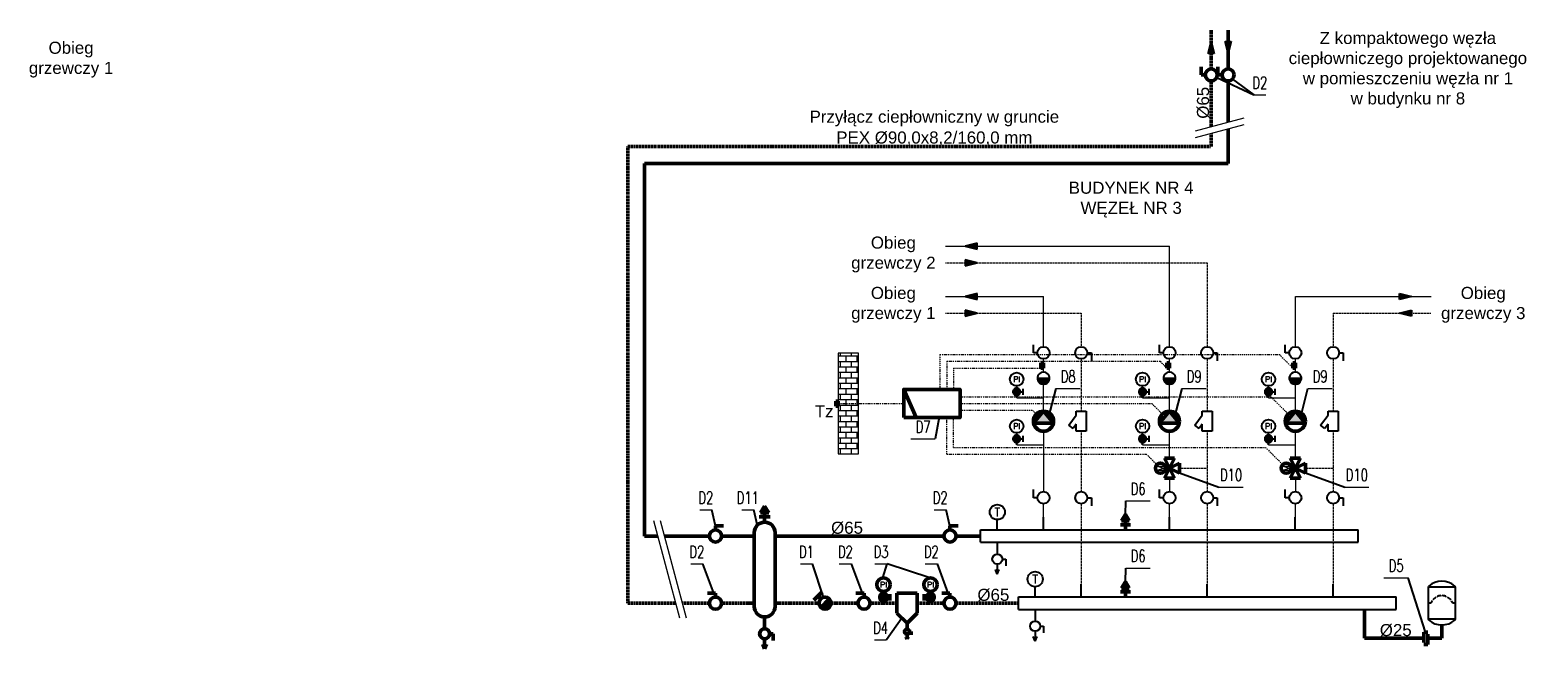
# Model space of a CAD drawing. Header units: centimetres. Extents: x -492 to 10898, y 46 to 4576.
# Tile 8 of 8: x 8653 to 10898, y 898 to 1821. Entities that reach past the tile are written whole.
import ezdxf
from ezdxf.enums import TextEntityAlignment as Align

# ---------------------------------------------------------------- set-up
doc = ezdxf.new("R2010")
doc.units = ezdxf.units.CM
doc.header["$LTSCALE"] = 3
doc.linetypes.add('DASHDOT', pattern=[1, 0.5, -0.25, 0, -0.25])
doc.linetypes.add('DASHED', pattern=[0.75, 0.5, -0.25])
for name, color, linetype, lineweight in [('2DH_DESC', 7, 'Continuous', 9), ('2DH_OBJ', 41, 'Continuous', 25), ('2DH_PLS', 252, 'Continuous', 25), ('2DH_PLS_bezp', 6, 'Continuous', 50), ('2DH_PLS_p', 170, 'DASHED', 50), ('2DH_PLS_sygn', 3, 'DASHDOT', 15), ('2DH_PLS_z', 240, 'Continuous', 50), ('_Opis', 7, 'Continuous', 5)]:
    doc.layers.add(name, color=color, linetype=linetype, lineweight=lineweight)
doc.styles.add('CP_ATTR', font='romans.shx')
doc.styles.get("Standard").update_dxf_attribs({"font": 'arial.ttf'})
doc.dimstyles.new('ISO-CP', dxfattribs={"dimtxt": 2.5, "dimasz": 2.5, "dimexe": 1.25, "dimexo": 0.625, "dimtad": 1, "dimtxsty": 'Standard', "dimcen": 2.5, "dimadec": 0, "dimazin": 0, "dimtfac": 1, "dimtmove": 0, "dimatfit": 3, "dimfxl": 1, "dimarcsym": 0})

# ---------------------------------------------------------------- blocks, each defined once
blk = doc.blocks.new('CPHS_873')
for p, q in [((0, 0.3), (0, 0.5)), ((0, 0.5), (0.4, 0.5))]:
    blk.add_line(p, q)
blk.add_circle((0, 0), 0.3)
at = {"linetype": 'ByBlock', "style": 'CP_ATTR', "flags": 9}
for tag, p in [('TEMPERATURE', (-0.091225, -0.018455)), ('CHARACTER', (-0.091225, -0.018386)), ('ORDER-NO', (-0.091225, -0.018646)), ('NAME', (-0.091225, -0.018268)), ('FLOW', (-0.091225, -0.018327)), ('NUMBER', (-0.091225, -0.018513)), ('PRODUCT-TYPE', (-0.091225, -0.018578)), ('OTHER', (-0.091035, -0.018268)), ('PN', (-0.091038, -0.018327)), ('PRODUCER', (-0.090947, -0.018327)), ('VOLTAGE', (-0.090856, -0.018517)), ('ARTICLE', (-0.09083, -0.018257)), ('WEIGHT', (-0.090799, -0.018389)), ('GROUP', (-0.090788, -0.018453)), ('POWER', (-0.090786, -0.018654)), ('DN', (-0.090641, -0.018588))]:
    blk.add_attdef(tag, text='', height=0.00005, dxfattribs=at).set_placement(p, align=Align.MIDDLE_LEFT)
blk = doc.blocks.new('CPHS_115')
blk.add_hatch(color=256).paths.add_polyline_path([(-0.039, 0.3), (-0.116, 0.28), (-0.184, 0.24), (-0.24, 0.184), (-0.28, 0.116), (-0.3, 0.039), (-0.3, -0.039), (-0.28, -0.116), (-0.24, -0.184), (-0.184, -0.24), (-0.116, -0.28), (-0.039, -0.3), (0, -0.3), (0, 0.3)])
blk.add_line((0, 0.3), (0, -0.3))
blk.add_lwpolyline([(-0.039, 0.3), (-0.116, 0.28), (-0.184, 0.24), (-0.24, 0.184), (-0.28, 0.116), (-0.3, 0.039), (-0.3, -0.039), (-0.28, -0.116), (-0.24, -0.184), (-0.184, -0.24), (-0.116, -0.28), (-0.039, -0.3), (0.039, -0.3), (0.116, -0.28), (0.184, -0.24), (0.24, -0.184), (0.28, -0.116), (0.3, -0.039), (0.3, 0.039), (0.28, 0.116), (0.24, 0.184), (0.184, 0.24), (0.116, 0.28), (0.039, 0.3)], close=True)
at = {"linetype": 'ByBlock', "style": 'CP_ATTR', "flags": 9}
for tag, p in [('NAME', (-0.092, -0.018)), ('GROUP', (-0.092, -0.018)), ('NUMBER', (-0.092, -0.019)), ('PRODUCER', (-0.092, -0.018)), ('ARTICLE', (-0.092, -0.018)), ('CHARACTER', (-0.092, -0.018)), ('PN', (-0.092, -0.018)), ('TEMPERATURE', (-0.092, -0.018)), ('FLOW', (-0.092, -0.018)), ('VOLTAGE', (-0.092, -0.019)), ('WEIGHT', (-0.092, -0.018)), ('OTHER', (-0.092, -0.018)), ('PRODUCT-TYPE', (-0.092, -0.019)), ('ORDER-NO', (-0.092, -0.019)), ('POWER', (-0.092, -0.019)), ('DN', (-0.091, -0.019))]:
    blk.add_attdef(tag, text='', height=0.00005, dxfattribs=at).set_placement(p, align=Align.MIDDLE_LEFT)
blk = doc.blocks.new('CPHS_190')
for p, q in [((-0.5, -0.25), (-0.5, 0.25)), ((-0.5, 0.25), (0.5, 0.25)), ((0.5, 0.25), (0.5, -0.25)), ((-0.304574, -0.25), (-0.5, -0.25)), ((0.195406, -0.620581), (-0.304574, -0.25)), ((0.15, -0.25), (0.356586, -0.40312)), ((0.5, -0.25), (0.15, -0.25)), ((0.356586, -0.40312), (0.195406, -0.620581))]:
    blk.add_line(p, q)
at = {"linetype": 'ByBlock', "style": 'CP_ATTR', "flags": 9}
for tag, p in [('TEMPERATURE', (-0.091948, -0.018461)), ('CHARACTER', (-0.091948, -0.018392)), ('ORDER-NO', (-0.091948, -0.018653)), ('NAME', (-0.091948, -0.018275)), ('FLOW', (-0.091948, -0.018333)), ('NUMBER', (-0.091948, -0.01852)), ('PRODUCT-TYPE', (-0.091948, -0.018585)), ('OTHER', (-0.091758, -0.018275)), ('PN', (-0.091761, -0.018333)), ('PRODUCER', (-0.09167, -0.018333)), ('VOLTAGE', (-0.091579, -0.018523)), ('ARTICLE', (-0.091553, -0.018264)), ('WEIGHT', (-0.091522, -0.018395)), ('GROUP', (-0.091511, -0.01846)), ('POWER', (-0.09151, -0.018661)), ('DN', (-0.091365, -0.018594))]:
    blk.add_attdef(tag, text='', height=0.00005, dxfattribs=at).set_placement(p, align=Align.MIDDLE_LEFT)
blk = doc.blocks.new('CPHS_055')
h = blk.add_hatch(color=256)
h.paths.add_polyline_path([(0.225, 0.367), (0.22, 0.4), (0.21, 0.432), (0.195, 0.463), (0.176, 0.491), (0.153, 0.515), (0.127, 0.536), (0.098, 0.553), (0.067, 0.566), (0.034, 0.573), (0, 0.576), (0, 0.124), (0.034, 0.127), (0.067, 0.134), (0.098, 0.147), (0.127, 0.164), (0.153, 0.185), (0.176, 0.209), (0.195, 0.237), (0.21, 0.268), (0.22, 0.3), (0.225, 0.333)])
h.paths.add_polyline_path([(0, 0.576), (-0.034, 0.573), (-0.067, 0.566), (-0.098, 0.553), (-0.127, 0.536), (-0.153, 0.515), (-0.176, 0.491), (-0.195, 0.463), (-0.21, 0.432), (-0.22, 0.4), (-0.225, 0.367), (-0.225, 0.333), (-0.22, 0.3), (-0.21, 0.268), (-0.195, 0.237), (-0.176, 0.209), (-0.153, 0.185), (-0.127, 0.164), (-0.098, 0.147), (-0.067, 0.134), (-0.034, 0.127), (0, 0.124)])
for p, q in [((0, 0), (0, 0.7)), ((0.225, 0.35), (0.375, 0.35)), ((0.375, 0.537), (0.375, 0.163))]:
    blk.add_line(p, q)
blk.add_lwpolyline([(0.225, 0.367), (0.22, 0.4), (0.21, 0.432), (0.195, 0.463), (0.176, 0.491), (0.153, 0.515), (0.127, 0.536), (0.098, 0.553), (0.067, 0.566), (0.034, 0.573), (0, 0.576), (-0.034, 0.573), (-0.067, 0.566), (-0.098, 0.553), (-0.127, 0.536), (-0.153, 0.515), (-0.176, 0.491), (-0.195, 0.463), (-0.21, 0.432), (-0.22, 0.4), (-0.225, 0.367), (-0.225, 0.333), (-0.22, 0.3), (-0.21, 0.268), (-0.195, 0.237), (-0.176, 0.209), (-0.153, 0.185), (-0.127, 0.164), (-0.098, 0.147), (-0.067, 0.134), (-0.034, 0.127), (0, 0.124), (0.034, 0.127), (0.067, 0.134), (0.098, 0.147), (0.127, 0.164), (0.153, 0.185), (0.176, 0.209), (0.195, 0.237), (0.21, 0.268), (0.22, 0.3), (0.225, 0.333)], close=True)
blk.add_circle((0, 1.1), 0.4)
at = {"style": 'CP_ATTR', "flags": 12}
blk.add_attdef('PI', text='', height=0.35, dxfattribs=at).set_placement((0, 1.1), align=Align.MIDDLE)
at = {"linetype": 'ByBlock', "style": 'CP_ATTR', "flags": 9}
for tag, p in [('NAME', (-0.092, -0.018)), ('GROUP', (-0.092, -0.018)), ('NUMBER', (-0.092, -0.019)), ('PRODUCER', (-0.092, -0.018)), ('ARTICLE', (-0.092, -0.018)), ('CHARACTER', (-0.092, -0.018)), ('PN', (-0.092, -0.018)), ('TEMPERATURE', (-0.092, -0.018)), ('FLOW', (-0.092, -0.018)), ('VOLTAGE', (-0.092, -0.019)), ('WEIGHT', (-0.092, -0.018)), ('OTHER', (-0.092, -0.018)), ('PRODUCT-TYPE', (-0.092, -0.019)), ('ORDER-NO', (-0.092, -0.019)), ('POWER', (-0.092, -0.019)), ('DN', (-0.091, -0.019))]:
    blk.add_attdef(tag, text='', height=0.00005, dxfattribs=at).set_placement(p, align=Align.MIDDLE_LEFT)
blk = doc.blocks.new('CPHS_046')
blk.add_line((0, 0), (0, 0.4))
blk.add_circle((0, 0.7), 0.3)
at = {"style": 'CP_ATTR', "flags": 12}
blk.add_attdef('T', text='', height=0.35, dxfattribs=at).set_placement((0, 0.7), align=Align.MIDDLE)
at = {"linetype": 'ByBlock', "style": 'CP_ATTR', "flags": 9}
for tag, p in [('TEMPERATURE', (-0.091948, -0.018461)), ('CHARACTER', (-0.091948, -0.018392)), ('ORDER-NO', (-0.091948, -0.018653)), ('NAME', (-0.091948, -0.018275)), ('FLOW', (-0.091948, -0.018333)), ('NUMBER', (-0.091948, -0.01852)), ('PRODUCT-TYPE', (-0.091948, -0.018585)), ('OTHER', (-0.091758, -0.018275)), ('PN', (-0.091761, -0.018333)), ('PRODUCER', (-0.09167, -0.018333)), ('VOLTAGE', (-0.091579, -0.018523)), ('ARTICLE', (-0.091553, -0.018264)), ('WEIGHT', (-0.091522, -0.018395)), ('GROUP', (-0.091511, -0.01846)), ('POWER', (-0.09151, -0.018661)), ('DN', (-0.091365, -0.018594))]:
    blk.add_attdef(tag, text='', height=0.00005, dxfattribs=at).set_placement(p, align=Align.MIDDLE_LEFT)
blk = doc.blocks.new('CPHS_N19')
for p, q in [((0, 0), (0, -0.7)), ((0, -1.9), (-0.11454, -1.614155)), ((0, -1.3), (0, -1.9)), ((0, -1.9), (0.11454, -1.614155)), ((0.3, -1), (0.5, -1)), ((0.5, -1), (0.5, -1.4))]:
    blk.add_line(p, q)
blk.add_circle((0, -1), 0.3)
at = {"style": 'CP_ATTR', "flags": 9}
for tag, p in [('TEMPERATURE', (-0.0019, 0.0013)), ('CHARACTER', (-0.0019, 0.0014)), ('ORDER-NO', (-0.0019, 0.001)), ('NAME', (-0.0019, 0.0016)), ('FLOW', (-0.0019, 0.0015)), ('NUMBER', (-0.0019, 0.0012)), ('PRODUCT-TYPE', (-0.0019, 0.0011)), ('OTHER', (-0.0016, 0.0016)), ('PN', (-0.0016, 0.0015))]:
    blk.add_attdef(tag, p, '', height=0.00005, dxfattribs=at)
for tag, p in [('PRODUCER', (-0.001, 0.0015)), ('VOLTAGE', (-0.001, 0.0012)), ('ARTICLE', (-0.001, 0.0016)), ('WEIGHT', (-0.001, 0.0014)), ('POWER', (-0.001, 0.001)), ('GROUP', (-0.001, 0.0013)), ('DN', (-0.001, 0.0011))]:
    blk.add_attdef(tag, text='', height=0.00005, dxfattribs=at).set_placement(p, align=Align.RIGHT)
blk = doc.blocks.new('CPHS_186')
blk.add_hatch(color=256).paths.add_polyline_path([(0.3, 0), (-0.3, 0.15), (-0.3, -0.15)])
for p, q in [((-0.3, 0.15), (0.3, 0)), ((-0.3, -0.15), (-0.3, 0.15)), ((0.3, 0), (-0.3, -0.15))]:
    blk.add_line(p, q)
at = {"linetype": 'ByBlock', "style": 'CP_ATTR', "flags": 9}
for tag, height, p in [('VAL', 0.025, (-0.093997, 0.034416)), ('TEMPERATURE', 0.00005, (-0.091948, -0.018461)), ('CHARACTER', 0.00005, (-0.091948, -0.018392)), ('ORDER-NO', 0.00005, (-0.091948, -0.018653)), ('NAME', 0.00005, (-0.091948, -0.018275)), ('FLOW', 0.00005, (-0.091948, -0.018333)), ('NUMBER', 0.00005, (-0.091948, -0.01852)), ('PRODUCT-TYPE', 0.00005, (-0.091948, -0.018585)), ('OTHER', 0.00005, (-0.091758, -0.018275)), ('PN', 0.00005, (-0.091761, -0.018333)), ('PRODUCER', 0.00005, (-0.09167, -0.018333)), ('VOLTAGE', 0.00005, (-0.091579, -0.018523)), ('ARTICLE', 0.00005, (-0.091553, -0.018264)), ('WEIGHT', 0.00005, (-0.091522, -0.018395)), ('GROUP', 0.00005, (-0.091511, -0.01846)), ('POWER', 0.00005, (-0.09151, -0.018661)), ('DN', 0.00005, (-0.091365, -0.018594))]:
    blk.add_attdef(tag, text='', height=height, dxfattribs=at).set_placement(p, align=Align.MIDDLE_LEFT)
blk = doc.blocks.new('Cphs_dis_01')
blk.add_line((0, 0), (0, 100))
blk = doc.blocks.new('CPHS_DS_01_as5v9x')
for p, q in [((0, 0), (0, 5)), ((0, 5), (150, 5)), ((0, 0), (150, 0)), ((150, 0), (150, 5))]:
    blk.add_line(p, q)
at = {"xscale": 0.125, "yscale": 0.05}
for p in [(25, 5), (75, 5), (125, 5)]:
    blk.add_blockref('Cphs_dis_01', p, dxfattribs=at)
at = {"linetype": 'ByBlock', "style": 'CP_ATTR', "flags": 9}
for tag in ['NAME', 'GROUP', 'PRODUCER', 'ARTICLE', 'CHARACTER', 'DN', 'TEMPERATURE', 'FLOW', 'VOLTAGE', 'WEIGHT']:
    blk.add_attdef(tag, text='', height=0.00005, dxfattribs=at).set_placement((0, 0), align=Align.MIDDLE_LEFT)
for tag in ['NUMBER', 'PRODUCT-TYPE', 'ORDER-NO', 'PN', 'POWER', 'OTHER']:
    blk.add_attdef(tag, text='', height=0.00005, dxfattribs=at).set_placement((0, 0), align=Align.MIDDLE_RIGHT)
blk = doc.blocks.new('CPHS_136')
for p, q in [((-0.8, 0.323016), (-0.8, 2.276984)), ((0.8, 2.25), (-0.8, 2.25)), ((0.8, 2.276984), (0.8, 0.323016)), ((-0.65, 1.3), (-0.8, 1.3)), ((0.8, 1.3), (0.65, 1.3)), ((0.8, 0.35), (-0.8, 0.35))]:
    blk.add_line(p, q)
for centre, radius, start, end in [((-0.75, 2.276984), 0.05, 130.005201, 180), ((0, 1.383333), 1.216667, 49.994799, 130.005201), ((0.75, 2.276984), 0.05, 0, 49.994799), ((0, 1.05), 0.696419, 145.17035, 158.962489), ((0, 1.05), 0.696419, 119.955375, 140.069773), ((0, 1.05), 0.696419, 93.316771, 114.692805), ((0, 1.05), 0.696419, 65.515136, 87.70212), ((0, 1.05), 0.696419, 38.3712, 59.978917), ((0, 1.05), 0.696419, 21.037511, 32.769187), ((-0.75, 0.323016), 0.05, 180, 229.994799), ((0, 1.216667), 1.216667, 229.994799, 310.005201), ((0.75, 0.323016), 0.05, 310.005201, 0)]:
    blk.add_arc(centre, radius, start, end)
at = {"linetype": 'ByBlock', "style": 'CP_ATTR', "flags": 9}
for tag, p in [('TEMPERATURE', (-0.091948, -0.018461)), ('CHARACTER', (-0.091948, -0.018392)), ('ORDER-NO', (-0.091948, -0.018653)), ('NAME', (-0.091948, -0.018275)), ('FLOW', (-0.091948, -0.018333)), ('NUMBER', (-0.091948, -0.01852)), ('PRODUCT-TYPE', (-0.091948, -0.018585)), ('OTHER', (-0.091758, -0.018275)), ('PN', (-0.091761, -0.018333)), ('PRODUCER', (-0.09167, -0.018333)), ('VOLTAGE', (-0.091579, -0.018523)), ('ARTICLE', (-0.091553, -0.018264)), ('WEIGHT', (-0.091522, -0.018395)), ('GROUP', (-0.091511, -0.01846)), ('POWER', (-0.09151, -0.018661)), ('DN', (-0.091365, -0.018594))]:
    blk.add_attdef(tag, text='', height=0.00005, dxfattribs=at).set_placement(p, align=Align.MIDDLE_LEFT)
blk = doc.blocks.new('CPHS_DSD04L_NUM_5ytscwx')
blk.add_line((-1, 0), (1, 0))
at = {"linetype": 'ByBlock', "style": 'CP_ATTR', "width": 0.7, "flags": 12}
for tag, p in [('NUMBER', (0, 1)), ('DESCRIPTION1', (0, -0.8)), ('DESCRIPTION2', (0, -2.4))]:
    blk.add_attdef(tag, text='', height=1, dxfattribs=at).set_placement(p, align=Align.MIDDLE)
at = {"linetype": 'ByBlock', "style": 'CP_ATTR', "flags": 9}
blk.add_attdef('VAL', text='', height=0.0002, dxfattribs=at).set_placement((-0.07, -0.07), align=Align.MIDDLE_LEFT)
blk = doc.blocks.new('CPHS_DSD04L_NUM_569au3r')
blk.add_line((-0.5, 0), (0.5, 0))
at = {"linetype": 'ByBlock', "style": 'CP_ATTR', "width": 0.7, "flags": 12}
for tag, p in [('NUMBER', (0, 1)), ('DESCRIPTION1', (0, -0.8)), ('DESCRIPTION2', (0, -2.4))]:
    blk.add_attdef(tag, text='', height=1, dxfattribs=at).set_placement(p, align=Align.MIDDLE)
at = {"linetype": 'ByBlock', "style": 'CP_ATTR', "flags": 9}
blk.add_attdef('VAL', text='', height=0.0002, dxfattribs=at).set_placement((-0.04, -0.07), align=Align.MIDDLE_LEFT)

msp = doc.modelspace()

# ---------------------------------------------------------------- hatches: boundary and pattern name
at = {"lineweight": 50}
h = msp.add_hatch(color=256, dxfattribs=at)
h.dxf.hatch_style = 1
h.paths.add_polyline_path([(9830, 960.2), (9842.7, 972.9, -1)])
h = msp.add_hatch(color=256, dxfattribs=at)
h.paths.add_polyline_path([(9923.4, 969.7), (9923.4, 981), (9924.2, 980.9), (9925, 980.7), (9925.8, 980.4), (9926.6, 980), (9927.2, 979.5), (9927.8, 978.8), (9928.3, 978.1), (9928.6, 977.4), (9928.9, 976.6), (9929, 975.8), (9929, 974.9), (9928.9, 974.1), (9928.6, 973.3), (9928.3, 972.5), (9927.8, 971.8), (9927.2, 971.2), (9926.6, 970.7), (9925.8, 970.2), (9925, 969.9), (9924.2, 969.8)])
h.paths.add_polyline_path([(9917.8, 974.9), (9917.8, 975.8), (9917.9, 976.6), (9918.1, 977.4), (9918.5, 978.1), (9919, 978.8), (9919.5, 979.5), (9920.2, 980), (9920.9, 980.4), (9921.7, 980.7), (9922.5, 980.9), (9923.4, 981), (9923.4, 969.7), (9922.5, 969.8), (9921.7, 969.9), (9920.9, 970.2), (9920.2, 970.7), (9919.5, 971.2), (9919, 971.8), (9918.5, 972.5), (9918.1, 973.3), (9917.9, 974.1)])
h = msp.add_hatch(color=256, dxfattribs=at)
h.paths.add_polyline_path([(9987.8, 974.9), (9987.8, 975.8), (9987.9, 976.6), (9988.1, 977.4), (9988.5, 978.1), (9989, 978.8), (9989.5, 979.5), (9990.2, 980), (9990.9, 980.4), (9991.7, 980.7), (9992.5, 980.9), (9993.4, 981), (9993.4, 969.7), (9992.5, 969.8), (9991.7, 969.9), (9990.9, 970.2), (9990.2, 970.7), (9989.5, 971.2), (9989, 971.8), (9988.5, 972.5), (9988.1, 973.3), (9987.9, 974.1)])
h.paths.add_polyline_path([(9993.4, 969.7), (9993.4, 981), (9994.2, 980.9), (9995, 980.7), (9995.8, 980.4), (9996.6, 980), (9997.2, 979.5), (9997.8, 978.8), (9998.3, 978.1), (9998.6, 977.4), (9998.9, 976.6), (9999, 975.8), (9999, 974.9), (9998.9, 974.1), (9998.6, 973.3), (9998.3, 972.5), (9997.8, 971.8), (9997.2, 971.2), (9996.6, 970.7), (9995.8, 970.2), (9995, 969.9), (9994.2, 969.8)])
at = {"layer": '_Opis', "lineweight": 5}
h = msp.add_hatch(dxfattribs=at)
h.set_pattern_fill('AR-B816', color=256, scale=0.04)
h.set_pattern_definition([(0, (-33129.428, -1257.8514), (0, 8.128), []), (90, (-33129.428, -1257.8514), (-8.128, 8.128), [8.128, -8.128])])
h.paths.add_polyline_path([(9856.1, 1189), (9886.1, 1189), (9886.1, 1339), (9856.1, 1339)])

# ---------------------------------------------------------------- linework, layer by layer
at = {"lineweight": 50}
for p, q in [((10396.5, 1753.8), (10396.5, 1765.8)), ((10402.5, 1753.8), (10396.5, 1753.8)), ((10421.5, 1753.8), (10421.5, 1765.8)), ((10427.5, 1753.8), (10421.5, 1753.8)), ((10157.9, 1317), (10157.9, 1324.5)), ((10161.7, 1324.5), (10157.9, 1324.5)), ((10161.7, 1317), (10157.9, 1317)), ((10161.7, 1317), (10161.7, 1324.5)), ((10345.4, 1317), (10345.4, 1324.5)), ((10349.2, 1324.5), (10345.4, 1324.5)), ((10349.2, 1317), (10345.4, 1317)), ((10349.2, 1317), (10349.2, 1324.5)), ((10532.9, 1317), (10532.9, 1324.5)), ((10536.7, 1324.5), (10532.9, 1324.5)), ((10536.7, 1317), (10532.9, 1317)), ((10536.7, 1317), (10536.7, 1324.5)), ((9972.2, 1243), (9953.5, 1285)), ((9852.3, 1260.2), (9852.3, 1267.7)), ((9856.1, 1267.7), (9852.3, 1267.7)), ((9856.1, 1260.2), (9852.3, 1260.2)), ((9856.1, 1260.2), (9856.1, 1267.7)), ((10161.7, 1252.7), (10147, 1234.7)), ((10161.7, 1252.7), (10176.4, 1234.7)), ((10349.2, 1252.7), (10334.5, 1234.7)), ((10349.2, 1252.7), (10363.9, 1234.7)), ((10536.7, 1252.7), (10522, 1234.7)), ((10536.7, 1252.7), (10551.4, 1234.7)), ((10176.4, 1234.7), (10147, 1234.7)), ((10363.9, 1234.7), (10334.5, 1234.7)), ((10551.4, 1234.7), (10522, 1234.7)), ((10341.7, 1152.7), (10356.7, 1182.7)), ((10356.7, 1182.7), (10341.7, 1182.7)), ((10341.7, 1182.7), (10356.7, 1152.7)), ((10349.2, 1167.7), (10343.2, 1167.7)), ((10349.2, 1167.7), (10364.2, 1175.2)), ((10364.2, 1160.2), (10349.2, 1167.7)), ((10364.2, 1175.2), (10364.2, 1160.2)), ((10529.2, 1152.7), (10544.2, 1182.7)), ((10544.2, 1182.7), (10529.2, 1182.7)), ((10529.2, 1182.7), (10544.2, 1152.7)), ((10536.7, 1167.7), (10530.7, 1167.7)), ((10536.7, 1167.7), (10551.7, 1175.2)), ((10551.7, 1160.2), (10536.7, 1167.7)), ((10551.7, 1175.2), (10551.7, 1160.2)), ((10356.7, 1152.7), (10341.7, 1152.7)), ((10544.2, 1152.7), (10529.2, 1152.7)), ((9746.4, 1111.3), (9740.4, 1101.3)), ((9740.4, 1101.3), (9752.4, 1101.3)), ((9752.4, 1101.3), (9746.4, 1111.3)), ((9746.4, 1087.3), (9746.4, 1101.3)), ((9673.2, 1075.6), (9673.2, 1081.6)), ((9673.2, 1081.6), (9685.2, 1081.6)), ((9738.4, 1095.3), (9754.4, 1095.3)), ((10022.4, 1075.6), (10022.4, 1081.6)), ((10022.4, 1081.6), (10034.4, 1081.6)), ((10276.1, 1083.5), (10291.1, 1083.5)), ((10283.6, 1098.5), (10277.9, 1089.1)), ((10277.9, 1089.1), (10289.2, 1089.1)), ((10289.2, 1089.1), (10283.6, 1098.5)), ((10283.6, 1076), (10283.6, 1089.1)), ((9730.8, 1066.6), (9722.2, 1066.6)), ((9730.8, 1071.7), (9730.8, 961.4)), ((9761.9, 961.4), (9761.9, 1071.7)), ((9761.9, 1066.6), (9770.5, 1066.6)), ((10283.6, 998.5), (10277.9, 989.1)), ((10277.9, 989.1), (10289.2, 989.1)), ((10289.2, 989.1), (10283.6, 998.5)), ((10283.6, 976), (10283.6, 989.1)), ((9673.2, 981.6), (9661.2, 981.6)), ((9673.2, 975.6), (9673.2, 981.6)), ((9730.8, 966.6), (9722.2, 966.6)), ((9761.9, 966.6), (9770.5, 966.6)), ((9819.4, 970.8), (9832.1, 983.5)), ((9830, 972.9), (9825.8, 977.2)), ((9830, 960.2), (9842.7, 972.9)), ((9894.4, 981.6), (9882.4, 981.6)), ((9894.4, 975.6), (9894.4, 981.6)), ((9923.4, 966.6), (9923.4, 984.1)), ((9929, 975.3), (9932.8, 975.3)), ((9932.8, 980), (9932.8, 970.6)), ((9943.4, 981.6), (9943.4, 951.6)), ((9943.4, 981.6), (9973.4, 981.6)), ((9973.4, 951.6), (9973.4, 981.6)), ((9984, 980), (9984, 970.6)), ((9987.8, 975.3), (9984, 975.3)), ((9993.4, 966.6), (9993.4, 984.1)), ((10022.4, 981.6), (10010.4, 981.6)), ((10022.4, 975.6), (10022.4, 981.6)), ((10276.1, 983.5), (10291.1, 983.5)), ((9746.4, 945.9), (9746.4, 928.4)), ((9943.4, 951.6), (9958.4, 936.6)), ((9973.4, 951.6), (9958.4, 936.6)), ((9753.9, 920.9), (9758.9, 920.9)), ((9758.9, 920.9), (9758.9, 910.9)), ((9958.4, 936.6), (9958.4, 927.8)), ((9962.1, 924.1), (9964.6, 924.1)), ((9964.6, 924.1), (9964.6, 919.1)), ((10727.8, 907.8), (10727.8, 923.5)), ((10727.8, 923.5), (10734, 923.5)), ((9746.4, 898.4), (9743.5, 905.5)), ((9746.4, 913.4), (9746.4, 898.4)), ((9746.4, 898.4), (9749.2, 905.5)), ((9958.4, 912.8), (9957, 916.4)), ((9958.4, 920.3), (9958.4, 912.8)), ((9958.4, 912.8), (9959.8, 916.4)), ((10734, 904.7), (10727.8, 904.7)), ((10734, 920.3), (10734, 904.7))]:
    msp.add_line(p, q, dxfattribs=at)
at = {"lineweight": 5}
for p, q in [((10387.8, 1670.6), (10460.3, 1690)), ((10387.8, 1660.6), (10460.3, 1680)), ((9620.2, 944.1), (9581.4, 1089)), ((9630.2, 944.1), (9591.4, 1089))]:
    msp.add_line(p, q, dxfattribs=at)
at = {"lineweight": 50}
for points in [[(9953.5, 1243), (10037.5, 1243), (10037.5, 1285), (9953.5, 1285)], [(9929, 975.8), (9928.9, 976.6), (9928.6, 977.4), (9928.3, 978.1), (9927.8, 978.8), (9927.2, 979.5), (9926.6, 980), (9925.8, 980.4), (9925, 980.7), (9924.2, 980.9), (9923.4, 981), (9922.5, 980.9), (9921.7, 980.7), (9920.9, 980.4), (9920.2, 980), (9919.5, 979.5), (9919, 978.8), (9918.5, 978.1), (9918.1, 977.4), (9917.9, 976.6), (9917.8, 975.8), (9917.8, 974.9), (9917.9, 974.1), (9918.1, 973.3), (9918.5, 972.5), (9919, 971.8), (9919.5, 971.2), (9920.2, 970.7), (9920.9, 970.2), (9921.7, 969.9), (9922.5, 969.8), (9923.4, 969.7), (9924.2, 969.8), (9925, 969.9), (9925.8, 970.2), (9926.6, 970.7), (9927.2, 971.2), (9927.8, 971.8), (9928.3, 972.5), (9928.6, 973.3), (9928.9, 974.1), (9929, 974.9)], [(9987.8, 975.8), (9987.9, 976.6), (9988.1, 977.4), (9988.5, 978.1), (9989, 978.8), (9989.5, 979.5), (9990.2, 980), (9990.9, 980.4), (9991.7, 980.7), (9992.5, 980.9), (9993.4, 981), (9994.2, 980.9), (9995, 980.7), (9995.8, 980.4), (9996.6, 980), (9997.2, 979.5), (9997.8, 978.8), (9998.3, 978.1), (9998.6, 977.4), (9998.9, 976.6), (9999, 975.8), (9999, 974.9), (9998.9, 974.1), (9998.6, 973.3), (9998.3, 972.5), (9997.8, 971.8), (9997.2, 971.2), (9996.6, 970.7), (9995.8, 970.2), (9995, 969.9), (9994.2, 969.8), (9993.4, 969.7), (9992.5, 969.8), (9991.7, 969.9), (9990.9, 970.2), (9990.2, 970.7), (9989.5, 971.2), (9989, 971.8), (9988.5, 972.5), (9988.1, 973.3), (9987.9, 974.1), (9987.8, 974.9)]]:
    msp.add_lwpolyline(points, close=True, dxfattribs=at)
for centre, radius in [((10411.5, 1753.8), 9), ((10436.5, 1753.8), 9), ((10161.7, 1237.7), 15), ((10349.2, 1237.7), 15), ((10536.7, 1237.7), 15), ((10335.7, 1167.7), 7.5), ((10523.2, 1167.7), 7.5), ((9673.2, 1066.6), 9), ((10022.4, 1066.6), 9), ((9923.4, 994.1), 10), ((9993.4, 994.1), 10), ((9673.2, 966.6), 9), ((9836.4, 966.6), 9), ((9894.4, 966.6), 9), ((10022.4, 966.6), 9), ((9746.4, 920.9), 7.5), ((9958.4, 924.1), 3.75)]:
    msp.add_circle(centre, radius, dxfattribs=at)
for centre, start, end in [((9746.4, 1071.7), 0, 180), ((9746.4, 961.4), 180, 0)]:
    msp.add_arc(centre, 15.5, start, end, dxfattribs=at)
for points in [[(10176.4, 1234.7), (10161.7, 1252.7), (10147, 1234.7)], [(10363.9, 1234.7), (10349.2, 1252.7), (10334.5, 1234.7)], [(10551.4, 1234.7), (10536.7, 1252.7), (10522, 1234.7)], [(9740.4, 1101.3), (9746.4, 1111.3), (9752.4, 1101.3)], [(10277.9, 1089.1), (10283.6, 1098.5), (10289.2, 1089.1)], [(10277.9, 989.1), (10283.6, 998.5), (10289.2, 989.1)]]:
    msp.add_solid(points, dxfattribs=at)
at = {"layer": '2DH_OBJ', "lineweight": 5}
for p, q in [((10121.7, 1272.7), (10161.7, 1272.7)), ((10309.2, 1272.7), (10349.2, 1272.7)), ((10496.7, 1272.7), (10536.7, 1272.7)), ((10121.7, 1202.7), (10161.7, 1202.7)), ((10309.2, 1202.7), (10349.2, 1202.7)), ((10496.7, 1202.7), (10536.7, 1202.7))]:
    msp.add_line(p, q, dxfattribs=at)
at = {"layer": '2DH_PLS_bezp', "lineweight": 50}
for p, q in [((10639.8, 914.1), (10639.8, 957.2)), ((10754.8, 914.1), (10754.8, 934.1)), ((10639.8, 914.1), (10727.8, 914.1)), ((10734, 914.1), (10754.8, 914.1))]:
    msp.add_line(p, q, dxfattribs=at)
at = {"layer": '2DH_PLS_p', "lineweight": 50}
for p, q in [((10411.5, 1762.8), (10411.5, 1820.6)), ((10411.5, 1676.9), (10411.5, 1744.8)), ((10411.5, 1646.9), (10411.5, 1666.9)), ((9542.6, 1646.9), (10411.5, 1646.9)), ((9542.6, 966.6), (9542.6, 1646.9)), ((9542.6, 966.6), (9614.2, 966.6)), ((9624.2, 966.6), (9664.2, 966.6)), ((9682.2, 966.6), (9722.2, 966.6)), ((9827.4, 966.6), (9770.5, 966.6)), ((9845.4, 966.6), (9885.4, 966.6)), ((9943.4, 966.6), (9903.4, 966.6)), ((9973.4, 966.6), (10013.4, 966.6)), ((10031.4, 966.6), (10124.2, 966.6))]:
    msp.add_line(p, q, dxfattribs=at)
at = {"layer": '2DH_PLS_p', "lineweight": 5}
for p, q in [((10015.8, 1473.7), (10405.4, 1473.7)), ((10405.4, 1473.7), (10405.4, 1348.7)), ((10015.8, 1398.7), (10217.9, 1398.7)), ((10217.9, 1398.7), (10217.9, 1348.7)), ((10592.9, 1398.7), (10738.8, 1398.7)), ((10592.9, 1398.7), (10592.9, 1348.7)), ((10217.9, 1330.7), (10217.9, 1252.7)), ((10405.4, 1330.7), (10405.4, 1252.7)), ((10592.9, 1330.7), (10592.9, 1252.7)), ((10217.9, 1222.7), (10217.9, 1132.7)), ((10405.4, 1222.7), (10405.4, 1132.7)), ((10592.9, 1222.7), (10592.9, 1132.7)), ((10364.2, 1167.7), (10405.4, 1167.7)), ((10551.7, 1167.7), (10592.9, 1167.7)), ((10217.9, 1114.7), (10217.9, 994.7)), ((10405.4, 1114.7), (10405.4, 994.7)), ((10592.9, 1114.7), (10592.9, 994.7))]:
    msp.add_line(p, q, dxfattribs=at)
at = {"layer": '2DH_PLS_sygn', "lineweight": 5}
for p, q in [((10007.5, 1337), (10512.9, 1337)), ((10007.5, 1337), (10007.5, 1285)), ((10017.5, 1327), (10335.4, 1327)), ((10017.5, 1327), (10017.5, 1285)), ((10335.4, 1327), (10345.4, 1317)), ((10512.9, 1337), (10532.9, 1317)), ((10027.5, 1317), (10157.9, 1317)), ((10027.5, 1317), (10027.5, 1285)), ((9856.1, 1264), (9953.5, 1264)), ((10037.5, 1274), (10043.5, 1274)), ((10037.5, 1274), (10500.4, 1274)), ((10037.5, 1264), (10322.9, 1264)), ((10322.9, 1264), (10338.6, 1248.3)), ((10500.4, 1274), (10526.1, 1248.3)), ((10017.5, 1188.7), (10017.5, 1243)), ((10027.5, 1198.7), (10027.5, 1243)), ((10037.5, 1254), (10145.4, 1254)), ((10145.4, 1254), (10151.1, 1248.3)), ((10027.5, 1198.7), (10492.2, 1198.7)), ((10492.2, 1198.7), (10517.9, 1173)), ((10017.5, 1188.7), (10314.7, 1188.7)), ((10314.7, 1188.7), (10330.4, 1173))]:
    msp.add_line(p, q, dxfattribs=at)
at = {"layer": '2DH_PLS_z', "lineweight": 50}
for p, q in [((10436.5, 1762.8), (10436.5, 1820.6)), ((10436.5, 1683.6), (10436.5, 1744.8)), ((10436.5, 1621.9), (10436.5, 1673.6)), ((9567.6, 1621.9), (10436.5, 1621.9)), ((9567.6, 1066.6), (9567.6, 1621.9)), ((9567.6, 1066.6), (9587.4, 1066.6)), ((9597.4, 1066.6), (9664.2, 1066.6)), ((9682.2, 1066.6), (9722.2, 1066.6)), ((9770.5, 1066.6), (10013.4, 1066.6)), ((10031.4, 1066.6), (10067.9, 1066.6))]:
    msp.add_line(p, q, dxfattribs=at)
at = {"layer": '2DH_PLS_z', "lineweight": 5}
for p, q in [((10015.8, 1498.7), (10349.2, 1498.7)), ((10349.2, 1348.7), (10349.2, 1498.7)), ((10015.8, 1423.7), (10161.7, 1423.7)), ((10161.7, 1348.7), (10161.7, 1423.7)), ((10536.7, 1423.7), (10738.8, 1423.7)), ((10536.7, 1348.7), (10536.7, 1423.7)), ((10161.7, 1310.7), (10161.7, 1330.7)), ((10349.2, 1310.7), (10349.2, 1330.7)), ((10536.7, 1310.7), (10536.7, 1330.7)), ((10161.7, 1252.7), (10161.7, 1292.7)), ((10349.2, 1252.7), (10349.2, 1292.7)), ((10536.7, 1252.7), (10536.7, 1292.7)), ((10161.7, 1222.7), (10161.7, 1132.7)), ((10349.2, 1182.7), (10349.2, 1222.7)), ((10536.7, 1182.7), (10536.7, 1222.7)), ((10349.2, 1152.7), (10349.2, 1132.7)), ((10536.7, 1152.7), (10536.7, 1132.7)), ((10161.7, 1094.7), (10161.7, 1114.7)), ((10349.2, 1094.7), (10349.2, 1114.7)), ((10536.7, 1094.7), (10536.7, 1114.7))]:
    msp.add_line(p, q, dxfattribs=at)
at = {"layer": '_Opis', "lineweight": 5}
msp.add_lwpolyline([(9856.1, 1339), (9856.1, 1189), (9886.1, 1189), (9886.1, 1339)], close=True, dxfattribs=at)

# ---------------------------------------------------------------- block references
at = {"layer": '2DH_DESC', "lineweight": 5, "xscale": 18, "yscale": 18, "zscale": 18}
for name, p, values in [('CPHS_DSD04L_NUM_569au3r', (10483.9, 1724.2), {'NUMBER': 'D2'}), ('CPHS_DSD04L_NUM_569au3r', (10483.9, 1724.2), {'NUMBER': 'D2'}), ('CPHS_DSD04L_NUM_5ytscwx', (10198.5, 1286.4), {'NUMBER': 'D8'}), ('CPHS_DSD04L_NUM_5ytscwx', (10386, 1286.4), {'NUMBER': 'D9'}), ('CPHS_DSD04L_NUM_5ytscwx', (10573.5, 1286.4), {'NUMBER': 'D9'}), ('CPHS_DSD04L_NUM_5ytscwx', (9982.3, 1211.4), {'NUMBER': 'D7'}), ('CPHS_DSD04L_NUM_5ytscwx', (10441, 1139.6), {'NUMBER': 'D10'}), ('CPHS_DSD04L_NUM_5ytscwx', (10628.3, 1139.6), {'NUMBER': 'D10'}), ('CPHS_DSD04L_NUM_5ytscwx', (10302.5, 1118.9), {'NUMBER': 'D6'}), ('CPHS_DSD04L_NUM_569au3r', (9658.8, 1105.7), {'NUMBER': 'D2'}), ('CPHS_DSD04L_NUM_569au3r', (9721.4, 1105.7), {'NUMBER': 'D11'}), ('CPHS_DSD04L_NUM_569au3r', (10007.9, 1105.7), {'NUMBER': 'D2'}), ('CPHS_DSD04L_NUM_569au3r', (9645.5, 1025), {'NUMBER': 'D2'}), ('CPHS_DSD04L_NUM_569au3r', (9808.6, 1025), {'NUMBER': 'D1'}), ('CPHS_DSD04L_NUM_569au3r', (9866.6, 1025), {'NUMBER': 'D2'}), ('CPHS_DSD04L_NUM_569au3r', (9919.7, 1025), {'NUMBER': 'D3'}), ('CPHS_DSD04L_NUM_569au3r', (9919.7, 1025), {'NUMBER': 'D3'}), ('CPHS_DSD04L_NUM_569au3r', (9994.6, 1025), {'NUMBER': 'D2'}), ('CPHS_DSD04L_NUM_5ytscwx', (10302.5, 1018.9), {'NUMBER': 'D6'}), ('CPHS_DSD04L_NUM_5ytscwx', (10686.7, 1004.4), {'NUMBER': 'D5'}), ('CPHS_DSD04L_NUM_569au3r', (9919.1, 911.8), {'NUMBER': 'D4'})]:
    msp.add_blockref(name, p, dxfattribs=at).add_auto_attribs(values)
at = {"layer": '2DH_OBJ', "lineweight": 5, "xscale": 30, "yscale": 30, "zscale": 30}
for name, p, rotation in [('CPHS_873', (10161.7, 1339.7), 90), ('CPHS_873', (10217.9, 1339.7), 270), ('CPHS_873', (10349.2, 1339.7), 90), ('CPHS_873', (10405.4, 1339.7), 270), ('CPHS_873', (10536.7, 1339.7), 90), ('CPHS_873', (10592.9, 1339.7), 270), ('CPHS_115', (10161.7, 1301.7), 90), ('CPHS_115', (10349.2, 1301.7), 90), ('CPHS_115', (10536.7, 1301.7), 90), ('CPHS_190', (10217.9, 1237.7), 270), ('CPHS_190', (10405.4, 1237.7), 270), ('CPHS_190', (10592.9, 1237.7), 270), ('CPHS_873', (10161.7, 1123.7), 90), ('CPHS_873', (10217.9, 1123.7), 270), ('CPHS_873', (10349.2, 1123.7), 90), ('CPHS_873', (10405.4, 1123.7), 270), ('CPHS_873', (10536.7, 1123.7), 90), ('CPHS_873', (10592.9, 1123.7), 270)]:
    msp.add_blockref(name, p, dxfattribs=dict(at, rotation=rotation))
at = {"layer": '2DH_OBJ', "lineweight": 5}
for name, p, xscale, yscale, zscale, values in [('CPHS_055', (10121.7, 1272.7), 25, 25, 25, {'PI': 'PI'}), ('CPHS_055', (10309.2, 1272.7), 25, 25, 25, {'PI': 'PI'}), ('CPHS_055', (10496.7, 1272.7), 25, 25, 25, {'PI': 'PI'}), ('CPHS_055', (10121.7, 1202.7), 25, 25, 25, {'PI': 'PI'}), ('CPHS_055', (10309.2, 1202.7), 25, 25, 25, {'PI': 'PI'}), ('CPHS_055', (10496.7, 1202.7), 25, 25, 25, {'PI': 'PI'}), ('CPHS_046', (10092.9, 1076), 37.5, 37.5, 37.5, {'T': 'T'}), ('CPHS_046', (10149.2, 976), 37.5, 37.5, 37.5, {'T': 'T'})]:
    msp.add_blockref(name, p, dxfattribs=dict(at, xscale=xscale, yscale=yscale, zscale=zscale)).add_auto_attribs(values)
for name, p, xscale, yscale, zscale in [('CPHS_DS_01_as5v9x', (10067.9, 1057.2), 3.75, 3.75, 3.75), ('CPHS_N19', (10092.9, 1057.2), 25, 25, 25), ('CPHS_DS_01_as5v9x', (10124.2, 957.2), 3.75, 3.75, 3.75), ('CPHS_136', (10754.8, 934.1), 25, 25, 25), ('CPHS_N19', (10149.2, 957.2), 25, 25, 25)]:
    msp.add_blockref(name, p, dxfattribs=dict(at, xscale=xscale, yscale=yscale, zscale=zscale))
at = {"layer": '2DH_PLS', "lineweight": 5, "yscale": 30, "zscale": 30}
for p, xscale, rotation in [((10411.5, 1794.6), 30, 90), ((10436.5, 1794.6), 30, 270), ((10053.9, 1473.7), -29.99999999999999, 180), ((10053.9, 1398.7), -29.99999999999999, 180), ((10700.8, 1398.7), 30, 180)]:
    msp.add_blockref('CPHS_186', p, dxfattribs=dict(at, xscale=xscale, rotation=rotation))
for p, xscale in [((10053.9, 1498.7), -29.99999999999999), ((10053.9, 1423.7), -29.99999999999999), ((10700.8, 1423.7), 30)]:
    msp.add_blockref('CPHS_186', p, dxfattribs=dict(at, xscale=xscale))

# ---------------------------------------------------------------- texts
at = {"lineweight": 50, "style": 'CP_ATTR', "flags": 12}
for p in [(10335.7, 1167.7), (10523.2, 1167.7)]:
    msp.add_attdef('M', text='M', height=9, rotation=90, dxfattribs=at).set_placement(p, align=Align.MIDDLE_CENTER)
at = {"linetype": 'ByBlock', "lineweight": 50, "style": 'CP_ATTR', "flags": 9}
for tag, text in [('NAME', 'Entlüftungsventil'), ('GROUP', ''), ('NUMBER', ''), ('PRODUCER', ''), ('ARTICLE', ''), ('PRODUCT-TYPE', ''), ('ORDER-NO', ''), ('CHARACTER', ''), ('DN', ''), ('PN', ''), ('TEMPERATURE', ''), ('FLOW', ''), ('POWER', ''), ('VOLTAGE', ''), ('WEIGHT', ''), ('OTHER', '')]:
    msp.add_attdef(tag, text=text, height=0.002, dxfattribs=at).set_placement((9742.7, 1086.5), align=Align.MIDDLE_LEFT)
at = {"lineweight": 50, "style": 'CP_ATTR', "flags": 12}
for p in [(9923.4, 994.1), (9993.4, 994.1)]:
    msp.add_attdef('PI', text='PI', height=8.75, dxfattribs=at).set_placement(p, align=Align.MIDDLE)
at = {"lineweight": 50, "style": 'CP_ATTR', "flags": 9}
for tag, s in [('NAME', 'Thermometer'), ('NUMBER', ''), ('PRODUCT-TYPE', ''), ('ORDER-NO', ''), ('CHARACTER', ''), ('PN', ''), ('TEMPERATURE', ''), ('FLOW', ''), ('OTHER', '')]:
    msp.add_attdef(tag, (9746.3, 945.9), s, height=0.00125, dxfattribs=at)
for tag in ['GROUP', 'PRODUCER', 'ARTICLE', 'DN', 'POWER', 'VOLTAGE', 'WEIGHT']:
    msp.add_attdef(tag, text='', height=0.00125, dxfattribs=at).set_placement((9746.3, 945.9), align=Align.RIGHT)
at = {"layer": '_Opis', "lineweight": 5, "char_height": 18, "attachment_point": 5}
for s, insert, width in [('\\pxqc;Z kompaktowego węzła ciepłowniczego projektowanego^Jw pomieszczeniu węzła nr 1^Jw budynku nr 8', (10704.3, 1761.2), 400), ('\\pxqc;Obieg^Jgrzewczy 1', (8713.6, 1776.6), 150), ('\\pxqc;Przyłącz ciepłowniczny w gruncie', (9999.1, 1688.9), 400), ('\\pxqc;PEX %%C90,0x8,2/160,0 mm', (9999.1, 1658.9), 330), ('\\pxqc;BUDYNEK NR 4\\PWĘZEŁ NR 3', (10292.2, 1568), 200.584), ('\\pxqc;Obieg^Jgrzewczy 2', (9938.1, 1486.2), 150), ('\\pxqc;Obieg^Jgrzewczy 1', (9938.1, 1411.2), 150), ('\\pxqc;Obieg^Jgrzewczy 3', (10816.5, 1411.2), 150), ('\\pxqc;Tz', (9835.1, 1252.5), 150), ('\\pxqc;%%C65', (9869.1, 1078.6), 150), ('\\pxqc;%%C65', (10087, 978.6), 150), ('\\pxqc;%%C25', (10686.2, 926.1), 150)]:
    msp.add_mtext(s, dxfattribs=dict(at, insert=insert, width=width))
at = {"layer": '_Opis', "lineweight": 5, "insert": (10399.5, 1712.3), "char_height": 18, "width": 150, "attachment_point": 5, "rotation": 90}
msp.add_mtext('\\pxqc;%%C65', dxfattribs=at)

# ---------------------------------------------------------------- leaders
at = {"layer": '2DH_DESC', "lineweight": 5}
for points in [[(10419.7, 1750), (10474.9, 1724.2)], [(10443.2, 1747.7), (10474.9, 1724.2)], [(10169.3, 1242.8), (10180.5, 1286.4)], [(10356.8, 1242.8), (10368, 1286.4)], [(10544.3, 1242.8), (10555.5, 1286.4)], [(10006.4, 1243.6), (10000.3, 1211.4)], [(10364.3, 1160.9), (10423, 1139.6)], [(10551.6, 1160.9), (10610.3, 1139.6)], [(9673.2, 1081.6), (9667.8, 1105.7)], [(9735.8, 1081.6), (9730.4, 1105.7)], [(10022.4, 1081.6), (10016.9, 1105.7)], [(10284, 1098.2), (10284.5, 1118.9)], [(9670.7, 981.6), (9654.5, 1025)], [(9834.2, 975.3), (9817.6, 1025)], [(9891.9, 981.6), (9875.6, 1025)], [(9922.4, 1004.2), (9928.7, 1025)], [(9992.4, 1004.2), (9928.7, 1025)], [(10019.9, 981.6), (10003.6, 1025)], [(10284, 998.2), (10284.5, 1018.9)], [(10730.6, 923.5), (10704.7, 1004.4)], [(9950.9, 944.1), (9928.1, 911.8)]]:
    msp.add_leader(points, dimstyle='ISO-CP', override={"dimasz": 6}, dxfattribs=at)

doc.saveas('drawing.dxf')
